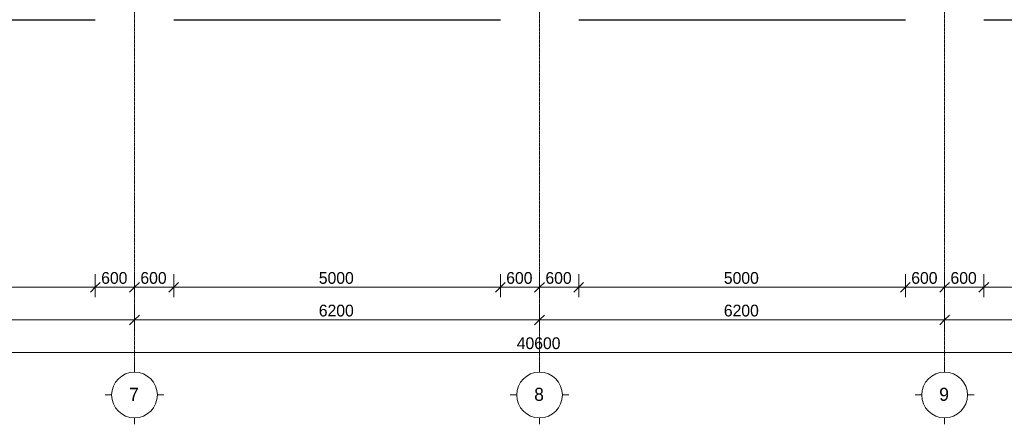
# Model space of a CAD drawing. Header units: millimetres. Extents: x -5900 to 46500, y -6400 to 41533.
# Tile 5 of 14: x 12343 to 27414, y -6400 to -200. Entities that reach past the tile are written whole.
import ezdxf

# ---------------------------------------------------------------- set-up
doc = ezdxf.new("R2010")
doc.units = ezdxf.units.MM
doc.linetypes.add('StructuralPlan-G00$0$Grid Line', pattern=[22.225, 12.7, -3.175, 3.175, -3.175])
for name, color, linetype, lineweight in [('S - LINE', 7, 'Continuous', 20), ('StructuralPlan-G00$0$A-010-D_DIM', 7, 'Continuous', 5), ('StructuralPlan-G00$0$A-010-D_DIM-100', 7, 'Continuous', 5), ('StructuralPlan-G00$0$A-230-M_FLOOR', 7, 'Continuous', 30), ('StructuralPlan-G00$0$Z-030-M_GRID', 7, 'Continuous', 5), ('StructuralPlan-G00$0$Z-033_T_GRIDREF', 7, 'Continuous', 5)]:
    doc.layers.add(name, color=color, linetype=linetype, lineweight=lineweight)
doc.styles.add('StructuralPlan-G00$0$Cubicon_1', font='Cubicon.ttf', dxfattribs={"height": 200})
doc.styles.add('StructuralPlan-G00$0$Cubicon_2', font='Cubicon.ttf', dxfattribs={"height": 180})
doc.dimstyles.new('StructuralPlan-G00$0$CUB_DIM_1_8', dxfattribs={"dimscale": 304.8, "dimtxt": 181.601257, "dimasz": 0.492126, "dimexe": 0.492126, "dimexo": 0.0625, "dimgap": 0, "dimtad": 1, "dimdec": 0, "dimzin": 0, "dimdsep": 46, "dimtxsty": 'StructuralPlan-G00$0$Cubicon_2', "dimblk1": 'StructuralPlan-G00$0$_Oblique', "dimblk2": 'StructuralPlan-G00$0$_Oblique', "dimsah": 1, "dimcen": 0.09, "dimdle": 0.328084, "dimazin": 0, "dimtfac": 1, "dimtdec": 4, "dimtix": 1, "dimtmove": 0, "dimatfit": 3, "dimfxl": 0.656168, "dimfxlon": 1, "dimtvp": 1, "dimtolj": 1, "dimtzin": 0, "dimarcsym": 2})

# ---------------------------------------------------------------- blocks, each defined once
blk = doc.blocks.new('StructuralPlan-G00$0$Grid - 00_CUB_ღერძის თავი-752507-G00')
at = {"layer": 'StructuralPlan-G00$0$Z-033_T_GRIDREF'}
for p, q in [((0, 3.5), (0, 4.5)), ((-3.5, 0), (-4.5, 0)), ((3.5, 0), (4.5, 0)), ((0, -3.5), (0, -4.5))]:
    blk.add_line(p, q, dxfattribs=at)
blk.add_circle((0, 0), 3.5, dxfattribs=at)
blk = doc.blocks.new('StructuralPlan-G00$0$DIMBLOCK1-G00')
at = {"layer": 'StructuralPlan-G00$0$A-010-D_DIM-100', "transparency": 16777216}
for p, q in [((0, -5300), (0, -5100)), ((40600, -5300), (40600, -5100)), ((0, -5300), (75, -5225)), ((40600, -5300), (40675, -5225)), ((-100, -5300), (40700, -5300)), ((0, -5300), (-75, -5375)), ((0, -5300), (0, -5450)), ((40600, -5300), (40525, -5375)), ((40600, -5300), (40600, -5450))]:
    blk.add_line(p, q, dxfattribs=at)
at = {"layer": 'StructuralPlan-G00$0$A-010-D_DIM-100', "color": 0, "transparency": 16777216, "insert": (19951, -5067), "char_height": 180, "width": 838.16, "attachment_point": 1, "line_spacing_factor": 0.931288, "style": 'StructuralPlan-G00$0$Cubicon_2'}
blk.add_mtext('40600', dxfattribs=at)
blk = doc.blocks.new('StructuralPlan-G00$0$_Oblique')
at = {"color": 0, "linetype": 'ByBlock', "lineweight": -2}
blk.add_line((-0.5, -0.5), (0.5, 0.5), dxfattribs=at)
blk = doc.blocks.new('StructuralPlan-G00$0$DIMBLOCK3-G00')
at = {"layer": 'StructuralPlan-G00$0$A-010-D_DIM-100', "transparency": 16777216}
for p, q in [((7800, -4800), (7800, -4600)), ((14100, -4800), (14100, -4600)), ((7800, -4800), (7725, -4875)), ((7800, -4800), (7875, -4725)), ((7800, -4800), (14100, -4800)), ((7800, -4800), (7800, -4950)), ((14100, -4800), (14025, -4875)), ((14100, -4800), (14175, -4725)), ((14100, -4800), (14100, -4950))]:
    blk.add_line(p, q, dxfattribs=at)
at = {"layer": 'StructuralPlan-G00$0$A-010-D_DIM-100', "color": 0, "transparency": 16777216, "insert": (10671, -4567), "char_height": 180, "width": 670.53, "attachment_point": 1, "line_spacing_factor": 0.931288, "style": 'StructuralPlan-G00$0$Cubicon_2'}
blk.add_mtext('6300', dxfattribs=at)
blk = doc.blocks.new('StructuralPlan-G00$0$DIMBLOCK4-G00')
at = {"layer": 'StructuralPlan-G00$0$A-010-D_DIM-100', "transparency": 16777216}
for p, q in [((14100, -4800), (14100, -4600)), ((20300, -4800), (20300, -4600)), ((14100, -4800), (14025, -4875)), ((14100, -4800), (14175, -4725)), ((14100, -4800), (20300, -4800)), ((14100, -4800), (14100, -4950)), ((20300, -4800), (20225, -4875)), ((20300, -4800), (20375, -4725)), ((20300, -4800), (20300, -4950))]:
    blk.add_line(p, q, dxfattribs=at)
at = {"layer": 'StructuralPlan-G00$0$A-010-D_DIM-100', "color": 0, "transparency": 16777216, "insert": (16921, -4567), "char_height": 180, "width": 670.53, "attachment_point": 1, "line_spacing_factor": 0.931288, "style": 'StructuralPlan-G00$0$Cubicon_2'}
blk.add_mtext('6200', dxfattribs=at)
blk = doc.blocks.new('StructuralPlan-G00$0$DIMBLOCK5-G00')
at = {"layer": 'StructuralPlan-G00$0$A-010-D_DIM-100', "transparency": 16777216}
for p, q in [((20300, -4800), (20300, -4600)), ((26500, -4800), (26500, -4600)), ((20300, -4800), (20225, -4875)), ((20300, -4800), (20375, -4725)), ((20300, -4800), (26500, -4800)), ((20300, -4800), (20300, -4950)), ((26500, -4800), (26425, -4875)), ((26500, -4800), (26575, -4725)), ((26500, -4800), (26500, -4950))]:
    blk.add_line(p, q, dxfattribs=at)
at = {"layer": 'StructuralPlan-G00$0$A-010-D_DIM-100', "color": 0, "transparency": 16777216, "insert": (23121, -4567), "char_height": 180, "width": 670.53, "attachment_point": 1, "line_spacing_factor": 0.931288, "style": 'StructuralPlan-G00$0$Cubicon_2'}
blk.add_mtext('6200', dxfattribs=at)
blk = doc.blocks.new('StructuralPlan-G00$0$DIMBLOCK6-G00')
at = {"layer": 'StructuralPlan-G00$0$A-010-D_DIM-100', "transparency": 16777216}
for p, q in [((26500, -4800), (26500, -4600)), ((32800, -4800), (32800, -4600)), ((26500, -4800), (26425, -4875)), ((26500, -4800), (26575, -4725)), ((26500, -4800), (32800, -4800)), ((26500, -4800), (26500, -4950)), ((32800, -4800), (32725, -4875)), ((32800, -4800), (32875, -4725)), ((32800, -4800), (32800, -4950))]:
    blk.add_line(p, q, dxfattribs=at)
at = {"layer": 'StructuralPlan-G00$0$A-010-D_DIM-100', "color": 0, "transparency": 16777216, "insert": (29371, -4567), "char_height": 180, "width": 670.53, "attachment_point": 1, "line_spacing_factor": 0.931288, "style": 'StructuralPlan-G00$0$Cubicon_2'}
blk.add_mtext('6300', dxfattribs=at)
blk = doc.blocks.new('StructuralPlan-G00$0$DIMBLOCK49-G00')
at = {"layer": 'StructuralPlan-G00$0$A-010-D_DIM-100', "transparency": 16777216}
for p, q in [((8000, -4300), (8000, -4100)), ((13500, -4300), (13500, -4100)), ((8000, -4300), (7925, -4375)), ((8000, -4300), (8075, -4225)), ((8000, -4300), (13500, -4300)), ((8000, -4300), (8000, -4450)), ((13500, -4300), (13425, -4375)), ((13500, -4300), (13575, -4225)), ((13500, -4300), (13500, -4450))]:
    blk.add_line(p, q, dxfattribs=at)
at = {"layer": 'StructuralPlan-G00$0$A-010-D_DIM-100', "color": 0, "transparency": 16777216, "insert": (10471, -4067), "char_height": 180, "width": 670.53, "attachment_point": 1, "line_spacing_factor": 0.931288, "style": 'StructuralPlan-G00$0$Cubicon_2'}
blk.add_mtext('5500', dxfattribs=at)
blk = doc.blocks.new('StructuralPlan-G00$0$DIMBLOCK50-G00')
at = {"layer": 'StructuralPlan-G00$0$A-010-D_DIM-100', "transparency": 16777216}
for p, q in [((13500, -4300), (13500, -4100)), ((14100, -4300), (14100, -4100)), ((13500, -4300), (13425, -4375)), ((13500, -4300), (13575, -4225)), ((13500, -4300), (14100, -4300)), ((13500, -4300), (13500, -4450)), ((14100, -4300), (14025, -4375)), ((14100, -4300), (14175, -4225)), ((14100, -4300), (14100, -4450))]:
    blk.add_line(p, q, dxfattribs=at)
at = {"layer": 'StructuralPlan-G00$0$A-010-D_DIM-100', "color": 0, "transparency": 16777216, "insert": (13590, -4067), "char_height": 180, "width": 502.9, "attachment_point": 1, "line_spacing_factor": 0.931288, "style": 'StructuralPlan-G00$0$Cubicon_2'}
blk.add_mtext('600', dxfattribs=at)
blk = doc.blocks.new('StructuralPlan-G00$0$DIMBLOCK51-G00')
at = {"layer": 'StructuralPlan-G00$0$A-010-D_DIM-100', "transparency": 16777216}
for p, q in [((14100, -4300), (14100, -4100)), ((14700, -4300), (14700, -4100)), ((14100, -4300), (14025, -4375)), ((14100, -4300), (14175, -4225)), ((14100, -4300), (14700, -4300)), ((14100, -4300), (14100, -4450)), ((14700, -4300), (14625, -4375)), ((14700, -4300), (14775, -4225)), ((14700, -4300), (14700, -4450))]:
    blk.add_line(p, q, dxfattribs=at)
at = {"layer": 'StructuralPlan-G00$0$A-010-D_DIM-100', "color": 0, "transparency": 16777216, "insert": (14190, -4067), "char_height": 180, "width": 502.9, "attachment_point": 1, "line_spacing_factor": 0.931288, "style": 'StructuralPlan-G00$0$Cubicon_2'}
blk.add_mtext('600', dxfattribs=at)
blk = doc.blocks.new('StructuralPlan-G00$0$DIMBLOCK52-G00')
at = {"layer": 'StructuralPlan-G00$0$A-010-D_DIM-100', "transparency": 16777216}
for p, q in [((14700, -4300), (14700, -4100)), ((19700, -4300), (19700, -4100)), ((14700, -4300), (14625, -4375)), ((14700, -4300), (14775, -4225)), ((14700, -4300), (19700, -4300)), ((14700, -4300), (14700, -4450)), ((19700, -4300), (19625, -4375)), ((19700, -4300), (19775, -4225)), ((19700, -4300), (19700, -4450))]:
    blk.add_line(p, q, dxfattribs=at)
at = {"layer": 'StructuralPlan-G00$0$A-010-D_DIM-100', "color": 0, "transparency": 16777216, "insert": (16921, -4067), "char_height": 180, "width": 670.53, "attachment_point": 1, "line_spacing_factor": 0.931288, "style": 'StructuralPlan-G00$0$Cubicon_2'}
blk.add_mtext('5000', dxfattribs=at)
blk = doc.blocks.new('StructuralPlan-G00$0$DIMBLOCK53-G00')
at = {"layer": 'StructuralPlan-G00$0$A-010-D_DIM-100', "transparency": 16777216}
for p, q in [((19700, -4300), (19700, -4100)), ((20300, -4300), (20300, -4100)), ((19700, -4300), (19625, -4375)), ((19700, -4300), (19775, -4225)), ((19700, -4300), (20300, -4300)), ((19700, -4300), (19700, -4450)), ((20300, -4300), (20225, -4375)), ((20300, -4300), (20375, -4225)), ((20300, -4300), (20300, -4450))]:
    blk.add_line(p, q, dxfattribs=at)
at = {"layer": 'StructuralPlan-G00$0$A-010-D_DIM-100', "color": 0, "transparency": 16777216, "insert": (19790, -4067), "char_height": 180, "width": 502.9, "attachment_point": 1, "line_spacing_factor": 0.931288, "style": 'StructuralPlan-G00$0$Cubicon_2'}
blk.add_mtext('600', dxfattribs=at)
blk = doc.blocks.new('StructuralPlan-G00$0$DIMBLOCK54-G00')
at = {"layer": 'StructuralPlan-G00$0$A-010-D_DIM-100', "transparency": 16777216}
for p, q in [((20300, -4300), (20300, -4100)), ((20900, -4300), (20900, -4100)), ((20300, -4300), (20225, -4375)), ((20300, -4300), (20375, -4225)), ((20300, -4300), (20900, -4300)), ((20300, -4300), (20300, -4450)), ((20900, -4300), (20825, -4375)), ((20900, -4300), (20975, -4225)), ((20900, -4300), (20900, -4450))]:
    blk.add_line(p, q, dxfattribs=at)
at = {"layer": 'StructuralPlan-G00$0$A-010-D_DIM-100', "color": 0, "transparency": 16777216, "insert": (20390, -4067), "char_height": 180, "width": 502.9, "attachment_point": 1, "line_spacing_factor": 0.931288, "style": 'StructuralPlan-G00$0$Cubicon_2'}
blk.add_mtext('600', dxfattribs=at)
blk = doc.blocks.new('StructuralPlan-G00$0$DIMBLOCK55-G00')
at = {"layer": 'StructuralPlan-G00$0$A-010-D_DIM-100', "transparency": 16777216}
for p, q in [((20900, -4300), (20900, -4100)), ((25900, -4300), (25900, -4100)), ((20900, -4300), (20825, -4375)), ((20900, -4300), (20975, -4225)), ((20900, -4300), (25900, -4300)), ((20900, -4300), (20900, -4450)), ((25900, -4300), (25825, -4375)), ((25900, -4300), (25975, -4225)), ((25900, -4300), (25900, -4450))]:
    blk.add_line(p, q, dxfattribs=at)
at = {"layer": 'StructuralPlan-G00$0$A-010-D_DIM-100', "color": 0, "transparency": 16777216, "insert": (23121, -4067), "char_height": 180, "width": 670.53, "attachment_point": 1, "line_spacing_factor": 0.931288, "style": 'StructuralPlan-G00$0$Cubicon_2'}
blk.add_mtext('5000', dxfattribs=at)
blk = doc.blocks.new('StructuralPlan-G00$0$DIMBLOCK56-G00')
at = {"layer": 'StructuralPlan-G00$0$A-010-D_DIM-100', "transparency": 16777216}
for p, q in [((25900, -4300), (25900, -4100)), ((26500, -4300), (26500, -4100)), ((25900, -4300), (25825, -4375)), ((25900, -4300), (25975, -4225)), ((25900, -4300), (26500, -4300)), ((25900, -4300), (25900, -4450)), ((26500, -4300), (26425, -4375)), ((26500, -4300), (26575, -4225)), ((26500, -4300), (26500, -4450))]:
    blk.add_line(p, q, dxfattribs=at)
at = {"layer": 'StructuralPlan-G00$0$A-010-D_DIM-100', "color": 0, "transparency": 16777216, "insert": (25990, -4067), "char_height": 180, "width": 502.9, "attachment_point": 1, "line_spacing_factor": 0.931288, "style": 'StructuralPlan-G00$0$Cubicon_2'}
blk.add_mtext('600', dxfattribs=at)
blk = doc.blocks.new('StructuralPlan-G00$0$DIMBLOCK57-G00')
at = {"layer": 'StructuralPlan-G00$0$A-010-D_DIM-100', "transparency": 16777216}
for p, q in [((26500, -4300), (26500, -4100)), ((27100, -4300), (27100, -4100)), ((26500, -4300), (26425, -4375)), ((26500, -4300), (26575, -4225)), ((26500, -4300), (27100, -4300)), ((26500, -4300), (26500, -4450)), ((27100, -4300), (27025, -4375)), ((27100, -4300), (27175, -4225)), ((27100, -4300), (27100, -4450))]:
    blk.add_line(p, q, dxfattribs=at)
at = {"layer": 'StructuralPlan-G00$0$A-010-D_DIM-100', "color": 0, "transparency": 16777216, "insert": (26590, -4067), "char_height": 180, "width": 502.9, "attachment_point": 1, "line_spacing_factor": 0.931288, "style": 'StructuralPlan-G00$0$Cubicon_2'}
blk.add_mtext('600', dxfattribs=at)
blk = doc.blocks.new('StructuralPlan-G00$0$DIMBLOCK58-G00')
at = {"layer": 'StructuralPlan-G00$0$A-010-D_DIM-100', "transparency": 16777216}
for p, q in [((27100, -4300), (27100, -4100)), ((32600, -4300), (32600, -4100)), ((27100, -4300), (27025, -4375)), ((27100, -4300), (27175, -4225)), ((27100, -4300), (32600, -4300)), ((27100, -4300), (27100, -4450)), ((32600, -4300), (32525, -4375)), ((32600, -4300), (32675, -4225)), ((32600, -4300), (32600, -4450))]:
    blk.add_line(p, q, dxfattribs=at)
at = {"layer": 'StructuralPlan-G00$0$A-010-D_DIM-100', "color": 0, "transparency": 16777216, "insert": (29571, -4067), "char_height": 180, "width": 670.53, "attachment_point": 1, "line_spacing_factor": 0.931288, "style": 'StructuralPlan-G00$0$Cubicon_2'}
blk.add_mtext('5500', dxfattribs=at)
blk = doc.blocks.new('StructuralPlan-G00')
at = {"layer": 'StructuralPlan-G00$0$A-230-M_FLOOR'}
for p, q in [((8000, -200), (13500, -200)), ((14700, -200), (19700, -200)), ((20900, -200), (25900, -200)), ((27100, -200), (32600, -200))]:
    blk.add_line(p, q, dxfattribs=at)
at = {"layer": 'StructuralPlan-G00$0$Z-030-M_GRID', "linetype": 'StructuralPlan-G00$0$Grid Line'}
for p, q in [((14100, 22900), (14100, -5500)), ((20300, 22900), (20300, -5500)), ((26500, 22900), (26500, -5500))]:
    blk.add_line(p, q, dxfattribs=at)
at = {"layer": 'StructuralPlan-G00$0$Z-033_T_GRIDREF', "xscale": 99.99999999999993, "yscale": 99.99999999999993, "zscale": 99.99999999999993, "rotation": 180}
for p in [(14100, -5950), (20300, -5950), (26500, -5950)]:
    blk.add_blockref('StructuralPlan-G00$0$Grid - 00_CUB_ღერძის თავი-752507-G00', p, dxfattribs=at)
at = {"layer": 'StructuralPlan-G00$0$Z-033_T_GRIDREF', "char_height": 200, "width": 192.405, "attachment_point": 1, "style": 'StructuralPlan-G00$0$Cubicon_1'}
for s, insert in [('\\fCubicon|b0|i0|c204|p2|;7', (14017.6, -5840.2)), ('\\fCubicon|b0|i0|c204|p2|;8', (20217.6, -5840.2)), ('\\fCubicon|b0|i0|c204|p2|;9', (26417.6, -5840.2))]:
    blk.add_mtext(s, dxfattribs=dict(at, insert=insert))
at = {"layer": 'StructuralPlan-G00$0$A-010-D_DIM'}
for base, p1, p2, override, picture, middle in [((13500, -4300), (8000, -4100), (13500, -4100), {"dimpost": '<>', "dimfxl": 5499.999976}, 'StructuralPlan-G00$0$DIMBLOCK49-G00', (10750, -4208.2)), ((14100, -4300), (13500, -4100), (14100, -4100), {"dimpost": '<>', "dimfxl": 600}, 'StructuralPlan-G00$0$DIMBLOCK50-G00', (13800, -4208.2)), ((14700, -4300), (14100, -4100), (14700, -4100), {"dimpost": '<>', "dimfxl": 600}, 'StructuralPlan-G00$0$DIMBLOCK51-G00', (14400, -4208.2)), ((19700, -4300), (14700, -4100), (19700, -4100), {"dimpost": '<>', "dimfxl": 5000}, 'StructuralPlan-G00$0$DIMBLOCK52-G00', (17200, -4208.2)), ((20300, -4300), (19700, -4100), (20300, -4100), {"dimpost": '<>', "dimfxl": 600}, 'StructuralPlan-G00$0$DIMBLOCK53-G00', (20000, -4208.2)), ((20900, -4300), (20300, -4100), (20900, -4100), {"dimpost": '<>', "dimfxl": 600}, 'StructuralPlan-G00$0$DIMBLOCK54-G00', (20600, -4208.2)), ((25900, -4300), (20900, -4100), (25900, -4100), {"dimpost": '<>', "dimfxl": 5000}, 'StructuralPlan-G00$0$DIMBLOCK55-G00', (23400, -4208.2)), ((26500, -4300), (25900, -4100), (26500, -4100), {"dimpost": '<>', "dimfxl": 600}, 'StructuralPlan-G00$0$DIMBLOCK56-G00', (26200, -4208.2)), ((27100, -4300), (26500, -4100), (27100, -4100), {"dimpost": '<>', "dimfxl": 600}, 'StructuralPlan-G00$0$DIMBLOCK57-G00', (26800, -4208.2)), ((32600, -4300), (27100, -4100), (32600, -4100), {"dimpost": '<>', "dimfxl": 5499.999976}, 'StructuralPlan-G00$0$DIMBLOCK58-G00', (29850, -4208.2)), ((14100, -4800), (7800, -4600), (14100, -4600), {"dimpost": '<>', "dimfxl": 6299.999976}, 'StructuralPlan-G00$0$DIMBLOCK3-G00', (10950, -4708.1)), ((20300, -4800), (14100, -4600), (20300, -4600), {"dimpost": '<>', "dimfxl": 6200}, 'StructuralPlan-G00$0$DIMBLOCK4-G00', (17200, -4708.2)), ((26500, -4800), (20300, -4600), (26500, -4600), {"dimpost": '<>', "dimfxl": 6200}, 'StructuralPlan-G00$0$DIMBLOCK5-G00', (23400, -4708.2)), ((32800, -4800), (26500, -4600), (32800, -4600), {"dimpost": '<>', "dimfxl": 6299.999976}, 'StructuralPlan-G00$0$DIMBLOCK6-G00', (29650, -4708.1)), ((40600, -5300), (0, -5100), (40600, -5100), {"dimpost": '<>', "dimfxl": 40599.999976}, 'StructuralPlan-G00$0$DIMBLOCK1-G00', (20300, -5208.2))]:
    dim = blk.add_linear_dim(base=base, p1=p1, p2=p2, dimstyle='StructuralPlan-G00$0$CUB_DIM_1_8', override=override, dxfattribs=at)
    dim.commit()
    dim.dimension.update_dxf_attribs({"geometry": picture, "text_midpoint": middle})

msp = doc.modelspace()

# ---------------------------------------------------------------- block references
at = {"layer": 'S - LINE'}
msp.add_blockref('StructuralPlan-G00', (0, 0), dxfattribs=at)

doc.saveas('drawing.dxf')
